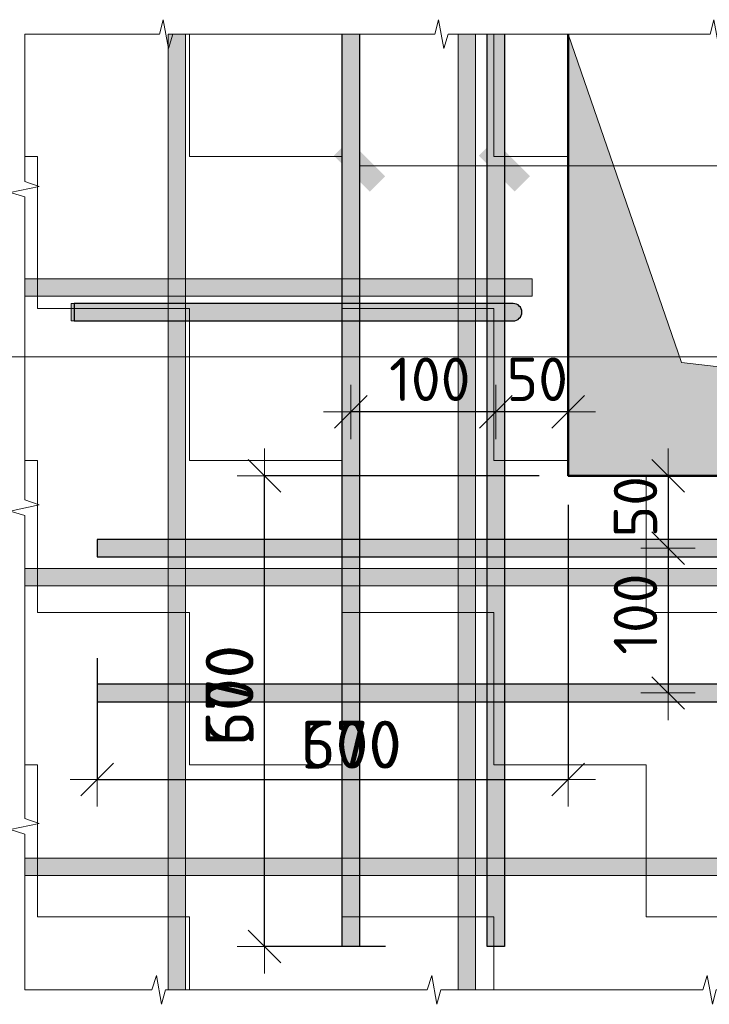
# Model space of a CAD drawing. Header units: metres. Extents: x -38 to 98, y -15 to 21.
# Tile 123 of 147: x 73.803 to 74.279, y 8.025 to 8.705. Entities that reach past the tile are written whole.
import ezdxf

# ---------------------------------------------------------------- set-up
doc = ezdxf.new("R2010")
doc.units = ezdxf.units.M
doc.header["$PDMODE"] = 65
doc.layers.add('XR$3$_3898', color=7, linetype='Continuous')
doc.layers.add('XR$5$_3898', color=7, linetype='Continuous')
for name, color, linetype, lineweight in [('XR$3$Размерная линия_ общее', 7, 'Continuous', 13), ('XR$4$Текст_ примечание', 7, 'Continuous', 13), ('XR$5$Размерная линия_ общее', 7, 'Continuous', 13)]:
    doc.layers.add(name, color=color, linetype=linetype, lineweight=lineweight)
doc.styles.add('ISOCPEUR', font='txt')
doc.dimstyles.new('DIMSTYLE_17', dxfattribs={"dimtxt": 0.03, "dimasz": 0.0375, "dimexe": 0, "dimexo": 1e-06, "dimgap": 0.015, "dimtad": 2, "dimdec": 0, "dimlfac": 1000, "dimrnd": 1, "dimzin": 12, "dimdsep": 46, "dimtxsty": 'ISOCPEUR', "dimblk1": 'ALL_ML_STRICH', "dimblk2": 'ALL_ML_STRICH', "dimsah": 1, "dimcen": 0, "dimse1": 1, "dimse2": 1, "dimclrd": 7, "dimclre": 256, "dimclrt": 7, "dimadec": 0, "dimazin": 0, "dimtfac": 1, "dimtdec": 0, "dimtix": 1, "dimtmove": 2, "dimatfit": 3, "dimfxl": 0, "dimtvp": 1.2, "dimtzin": 0, "dimlwd": 0, "dimlwe": -3, "dimarcsym": 0})
doc.dimstyles.new('DIMSTYLE_18', dxfattribs={"dimtxt": 0.03, "dimasz": 0.0375, "dimexe": 0, "dimexo": 1e-06, "dimgap": 0.015, "dimtad": 2, "dimdec": 0, "dimlfac": 1000, "dimrnd": 1, "dimzin": 12, "dimdsep": 46, "dimtxsty": 'ISOCPEUR', "dimblk1": 'ALL_ML_STRICH', "dimblk2": 'ALL_ML_STRICH', "dimsah": 1, "dimcen": 0, "dimse1": 1, "dimse2": 1, "dimclrd": 7, "dimclre": 256, "dimclrt": 7, "dimadec": 0, "dimazin": 0, "dimtfac": 1, "dimtdec": 0, "dimtix": 1, "dimtmove": 2, "dimatfit": 3, "dimfxl": 0, "dimtzin": 0, "dimlwd": 0, "dimlwe": -3, "dimarcsym": 0})
doc.dimstyles.new('DIMSTYLE_19', dxfattribs={"dimtxt": 0.03, "dimasz": 0.0375, "dimexe": 0, "dimexo": 1e-06, "dimgap": 0.015, "dimtad": 2, "dimdec": 0, "dimlfac": 1000, "dimrnd": 1, "dimzin": 12, "dimdsep": 46, "dimtxsty": 'ISOCPEUR', "dimblk1": 'ALL_ML_STRICH', "dimblk2": 'ALL_ML_STRICH', "dimsah": 1, "dimcen": 0, "dimse1": 1, "dimse2": 1, "dimclrd": 7, "dimclre": 256, "dimclrt": 7, "dimadec": 0, "dimazin": 0, "dimtfac": 1, "dimtdec": 0, "dimtix": 1, "dimtmove": 2, "dimatfit": 3, "dimfxl": 0, "dimtvp": 1.2, "dimtzin": 0, "dimlwd": 0, "dimlwe": -3, "dimarcsym": 0})
doc.dimstyles.new('DIMSTYLE_20', dxfattribs={"dimtxt": 0.03, "dimasz": 0.0375, "dimexe": 0, "dimexo": 1e-06, "dimgap": 0.015, "dimtad": 2, "dimdec": 0, "dimlfac": 1000, "dimrnd": 1, "dimzin": 12, "dimdsep": 46, "dimtxsty": 'ISOCPEUR', "dimblk1": 'ALL_ML_STRICH', "dimblk2": 'ALL_ML_STRICH', "dimsah": 1, "dimcen": 0, "dimse1": 1, "dimse2": 1, "dimclrd": 7, "dimclre": 256, "dimclrt": 7, "dimadec": 0, "dimazin": 0, "dimtfac": 1, "dimtdec": 0, "dimtix": 1, "dimtmove": 2, "dimatfit": 3, "dimfxl": 0, "dimtzin": 0, "dimlwd": 0, "dimlwe": -3, "dimarcsym": 0})
doc.dimstyles.new('DIMSTYLE_8', dxfattribs={"dimtxt": 0.033, "dimasz": 0.0375, "dimexe": 0, "dimexo": 0, "dimgap": 0.0165, "dimtad": 2, "dimdec": 0, "dimlfac": 1000, "dimrnd": 1, "dimzin": 12, "dimdsep": 46, "dimtxsty": 'ISOCPEUR', "dimblk1": 'ALL_ML_STRICH', "dimblk2": 'ALL_ML_STRICH', "dimsah": 1, "dimcen": 0, "dimclrd": 7, "dimclre": 256, "dimclrt": 7, "dimadec": 0, "dimazin": 0, "dimtfac": 1, "dimtdec": 0, "dimtix": 1, "dimtmove": 2, "dimatfit": 3, "dimfxl": 0, "dimtzin": 0, "dimlwd": 0, "dimlwe": -3, "dimarcsym": 0})
pattern_1 = [(0, (0.21, 0.21), (0.105, 0.105), [0.105, -0.105]), (90, (0.21, 0.21), (-0.105, 0.105), [0.105, -0.105])]

# ---------------------------------------------------------------- blocks, each defined once
blk = doc.blocks.new('СЛОЖНЫЙ_ОБЪЕКТ_12')
at = {"linetype": 'Continuous', "lineweight": 13, "transparency": 33554687}
blk.add_hatch(color=7, dxfattribs=at).paths.add_polyline_path([(74.11738, 8.0346), (74.11738, 8.6946), (74.10538, 8.6946), (74.10538, 8.0346)])
at = {"color": 7, "linetype": 'Continuous', "lineweight": 13, "transparency": 33554687}
blk.add_lwpolyline([(74.11738, 8.0346), (74.11738, 8.6946), (74.10538, 8.6946), (74.10538, 8.0346), (74.11738, 8.0346)], close=True, dxfattribs=at)
blk = doc.blocks.new('СЛОЖНЫЙ_ОБЪЕКТ_13')
at = {"linetype": 'Continuous', "lineweight": 13, "transparency": 33554687}
blk.add_hatch(color=7, dxfattribs=at).paths.add_polyline_path([(73.91738, 8.0346), (73.91738, 8.6946), (73.90538, 8.6946), (73.90538, 8.0346)])
at = {"color": 7, "linetype": 'Continuous', "lineweight": 13, "transparency": 33554687}
blk.add_lwpolyline([(73.91738, 8.0346), (73.91738, 8.6946), (73.90538, 8.6946), (73.90538, 8.0346), (73.91738, 8.0346)], close=True, dxfattribs=at)
blk = doc.blocks.new('ЭЛЕМЕНТ_УЗОРА_6')
at = {"color": 7, "linetype": 'Continuous', "lineweight": 13, "transparency": 33554687}
for p, q in [((73.80638, 8.6946), (73.80638, 8.6946)), ((73.80638, 8.0346), (73.80638, 8.0346))]:
    blk.add_line(p, q, dxfattribs=at)
for points in [[(73.80638, 8.6946), (73.89929, 8.6946), (73.90195, 8.7046), (73.90556, 8.6846), (73.9086, 8.6946), (73.99638, 8.6946)], [(73.99638, 8.6946), (74.08929, 8.6946), (74.09195, 8.7046), (74.09556, 8.6846), (74.0986, 8.6946), (74.18638, 8.6946)], [(74.18638, 8.6946), (74.27929, 8.6946), (74.28195, 8.7046), (74.28556, 8.6846), (74.2886, 8.6946), (74.37638, 8.6946)], [(73.80638, 8.4746), (73.80638, 8.58218), (73.79638, 8.58526), (73.81638, 8.58944), (73.80638, 8.59296), (73.80638, 8.6946), (73.80638, 8.6946)], [(73.80638, 8.2546), (73.80638, 8.36218), (73.79638, 8.36526), (73.81638, 8.36944), (73.80638, 8.37296), (73.80638, 8.4746)], [(73.80638, 8.0346), (73.80638, 8.0346), (73.80638, 8.14218), (73.79638, 8.14526), (73.81638, 8.14944), (73.80638, 8.15296), (73.80638, 8.2546)], [(73.99638, 8.0346), (73.90347, 8.0346), (73.90081, 8.0246), (73.8972, 8.0446), (73.89416, 8.0346), (73.80638, 8.0346)], [(74.18638, 8.0346), (74.09347, 8.0346), (74.09081, 8.0246), (74.0872, 8.0446), (74.08416, 8.0346), (73.99638, 8.0346)], [(74.37638, 8.0346), (74.28347, 8.0346), (74.28081, 8.0246), (74.2772, 8.0446), (74.27416, 8.0346), (74.18638, 8.0346)]]:
    blk.add_lwpolyline(points, dxfattribs=at)
blk = doc.blocks.new('СЛОЖНЫЙ_ОБЪЕКТ_14')
at = {"linetype": 'Continuous', "lineweight": 13, "transparency": 33554687}
blk.add_hatch(color=7, dxfattribs=at).paths.add_polyline_path([(73.80638, 8.3256), (74.75638, 8.3256), (74.75638, 8.3136), (73.80638, 8.3136)], flags=16)
at = {"color": 7, "linetype": 'Continuous', "lineweight": 13, "transparency": 33554687}
blk.add_lwpolyline([(73.80638, 8.3256), (74.75638, 8.3256), (74.75638, 8.3136), (73.80638, 8.3136), (73.80638, 8.3256)], close=True, dxfattribs=at)
blk = doc.blocks.new('СЛОЖНЫЙ_ОБЪЕКТ_15')
at = {"linetype": 'Continuous', "lineweight": 13, "transparency": 33554687}
blk.add_hatch(color=7, dxfattribs=at).paths.add_polyline_path([(73.80638, 8.1256), (74.75638, 8.1256), (74.75638, 8.1136), (73.80638, 8.1136)], flags=16)
at = {"color": 7, "linetype": 'Continuous', "lineweight": 13, "transparency": 33554687}
blk.add_lwpolyline([(73.80638, 8.1256), (74.75638, 8.1256), (74.75638, 8.1136), (73.80638, 8.1136), (73.80638, 8.1256)], close=True, dxfattribs=at)
blk = doc.blocks.new('СЛОЖНЫЙ_ОБЪЕКТ_16')
at = {"linetype": 'Continuous', "lineweight": 25, "transparency": 33554687}
blk.add_hatch(color=8, dxfattribs=at).paths.add_polyline_path([(73.85638, 8.3336), (74.75638, 8.3336), (74.75638, 8.3456), (73.85638, 8.3456)])
at = {"color": 7, "linetype": 'Continuous', "lineweight": 25, "transparency": 33554687}
blk.add_line((73.85638, 8.3336), (74.75638, 8.3336), dxfattribs=at)
blk.add_lwpolyline([(74.75638, 8.3456), (73.85638, 8.3456), (73.85638, 8.3336)], dxfattribs=at)
blk = doc.blocks.new('СЛОЖНЫЙ_ОБЪЕКТ_17')
at = {"linetype": 'Continuous', "lineweight": 25, "true_color": 0x5f5f5f, "transparency": 33554687}
blk.add_hatch(color=251, dxfattribs=at).paths.add_polyline_path([(74.12538, 8.0646), (74.12538, 8.6946), (74.13738, 8.6946), (74.13738, 8.0646)], flags=16)
at = {"color": 7, "linetype": 'Continuous', "lineweight": 25, "transparency": 33554687}
blk.add_line((74.12538, 8.0646), (74.12538, 8.6946), dxfattribs=at)
blk.add_lwpolyline([(74.13738, 8.6946), (74.13738, 8.0646), (74.12538, 8.0646)], dxfattribs=at)
blk = doc.blocks.new('СЛОЖНЫЙ_ОБЪЕКТ_18')
at = {"linetype": 'Continuous', "lineweight": 13, "true_color": 0xc5c5c5, "transparency": 33554687}
for points in [[(73.84038, 8.4966), (73.84038, 8.5086), (73.83838, 8.5086), (73.83838, 8.4966)], [(74.14582, 8.49712), (74.14691, 8.49775), (74.14784, 8.49858), (74.14858, 8.4996), (74.14909, 8.50075), (74.14935, 8.50197), (74.14935, 8.50323), (74.14909, 8.50445), (74.14858, 8.5056), (74.14784, 8.50661), (74.14691, 8.50745), (74.14582, 8.50808), (74.14463, 8.50847), (74.14338, 8.5086), (73.84038, 8.5086), (73.84038, 8.4966), (74.14338, 8.4966), (74.14463, 8.49673)]]:
    blk.add_hatch(color=9, dxfattribs=at).paths.add_polyline_path(points)
at = {"color": 7, "linetype": 'Continuous', "lineweight": 13, "transparency": 33554687}
blk.add_lwpolyline([(73.84038, 8.4966), (73.84038, 8.5086), (73.83838, 8.5086), (73.83838, 8.4966), (73.84038, 8.4966)], close=True, dxfattribs=at)
at = {"color": 7, "linetype": 'Continuous', "lineweight": 25, "transparency": 33554687}
blk.add_lwpolyline([(74.14338, 8.5086), (73.84038, 8.5086), (73.84038, 8.4966), (74.14338, 8.4966)], dxfattribs=at)
blk.add_arc((74.14338, 8.5026), 0.006, 270, 90, dxfattribs=at)
blk = doc.blocks.new('СЛОЖНЫЙ_ОБЪЕКТ_19')
at = {"linetype": 'Continuous', "lineweight": 13, "transparency": 33554687}
blk.add_hatch(color=7, dxfattribs=at).paths.add_polyline_path([(73.80638, 8.5256), (74.15638, 8.5256), (74.15638, 8.5136), (73.80638, 8.5136)], flags=16)
at = {"color": 7, "linetype": 'Continuous', "lineweight": 13, "transparency": 33554687}
blk.add_lwpolyline([(73.80638, 8.5256), (74.15638, 8.5256), (74.15638, 8.5136), (73.80638, 8.5136), (73.80638, 8.5256)], close=True, dxfattribs=at)
blk = doc.blocks.new('СЛОЖНЫЙ_ОБЪЕКТ_26')
at = {"linetype": 'Continuous', "lineweight": 25, "true_color": 0x5f5f5f, "transparency": 33554687}
blk.add_hatch(color=251, dxfattribs=at).paths.add_polyline_path([(74.02538, 8.0646), (74.02538, 8.6946), (74.03738, 8.6946), (74.03738, 8.0646)], flags=16)
at = {"color": 7, "linetype": 'Continuous', "lineweight": 25, "transparency": 33554687}
blk.add_line((74.02538, 8.0646), (74.02538, 8.6946), dxfattribs=at)
blk.add_lwpolyline([(74.03738, 8.6946), (74.03738, 8.0646), (74.02538, 8.0646)], dxfattribs=at)
blk = doc.blocks.new('СЛОЖНЫЙ_ОБЪЕКТ_27')
at = {"linetype": 'Continuous', "lineweight": 25, "transparency": 33554687}
blk.add_hatch(color=8, dxfattribs=at).paths.add_polyline_path([(73.85638, 8.2336), (74.75638, 8.2336), (74.75638, 8.2456), (73.85638, 8.2456)])
at = {"color": 7, "linetype": 'Continuous', "lineweight": 25, "transparency": 33554687}
blk.add_line((73.85638, 8.2336), (74.75638, 8.2336), dxfattribs=at)
blk.add_lwpolyline([(74.75638, 8.2456), (73.85638, 8.2456), (73.85638, 8.2336)], dxfattribs=at)
blk = doc.blocks.new('ALL_ML_STRICH')
at = {"color": 0, "linetype": 'ByBlock', "lineweight": -2}
for p, q in [((0, -0.5), (0, 0.5)), ((-0.3, -0.3), (0.3, 0.3)), ((-1, 0), (0.5, 0))]:
    blk.add_line(p, q, dxfattribs=at)
blk = doc.blocks.new('*D131')
at = {"layer": 'DEFPOINTS', "color": 7, "linetype": 'Continuous', "lineweight": 13, "transparency": 33554687}
for p in [(74.22364, 8.3896), (74.25028, 8.3896), (74.22137, 8.3396)]:
    blk.add_point(p, dxfattribs=at)
at = {"layer": 'XR$3$Размерная линия_ общее', "color": 7, "linetype": 'Continuous', "lineweight": -2, "transparency": 33554687}
blk.add_line((74.25028, 8.3896), (74.25028, 8.3396), dxfattribs=at)
at = {"layer": 'XR$3$Размерная линия_ общее', "color": 7, "linetype": 'Continuous', "lineweight": 13, "transparency": 33554687, "xscale": 0.0375, "yscale": 0.0375, "zscale": 0.0375}
for p, rotation in [((74.25028, 8.3896), 90), ((74.25028, 8.3396), 270)]:
    blk.add_blockref('ALL_ML_STRICH', p, dxfattribs=dict(at, rotation=rotation))
at = {"layer": 'XR$3$Размерная линия_ общее', "color": 7, "linetype": 'Continuous', "lineweight": 13, "transparency": 33554687, "insert": (74.22778, 8.36822), "char_height": 0.03, "width": 0.06, "attachment_point": 5, "rotation": 90, "style": 'ISOCPEUR'}
blk.add_mtext('\\A1;{50}', dxfattribs=at)
blk = doc.blocks.new('*D132')
at = {"layer": 'DEFPOINTS', "color": 7, "linetype": 'Continuous', "lineweight": 13, "transparency": 33554687}
for p in [(74.22137, 8.3396), (74.25028, 8.3396), (74.22364, 8.2396)]:
    blk.add_point(p, dxfattribs=at)
at = {"layer": 'XR$3$Размерная линия_ общее', "color": 7, "linetype": 'Continuous', "lineweight": -2, "transparency": 33554687}
blk.add_line((74.25028, 8.3396), (74.25028, 8.2396), dxfattribs=at)
at = {"layer": 'XR$3$Размерная линия_ общее', "color": 7, "linetype": 'Continuous', "lineweight": 13, "transparency": 33554687, "xscale": 0.0375, "yscale": 0.0375, "zscale": 0.0375}
for p, rotation in [((74.25028, 8.3396), 90), ((74.25028, 8.2396), 270)]:
    blk.add_blockref('ALL_ML_STRICH', p, dxfattribs=dict(at, rotation=rotation))
at = {"layer": 'XR$3$Размерная линия_ общее', "color": 7, "linetype": 'Continuous', "lineweight": 13, "transparency": 33554687, "insert": (74.22778, 8.2941), "char_height": 0.03, "width": 0.09, "attachment_point": 5, "rotation": 90, "style": 'ISOCPEUR'}
blk.add_mtext('\\A1;{100}', dxfattribs=at)
blk = doc.blocks.new('*D133')
at = {"layer": 'DEFPOINTS', "color": 7, "linetype": 'Continuous', "lineweight": 13, "transparency": 33554687}
for p in [(74.18138, 8.47286), (74.13138, 8.47059), (74.18138, 8.43375)]:
    blk.add_point(p, dxfattribs=at)
at = {"layer": 'XR$3$Размерная линия_ общее', "color": 7, "linetype": 'Continuous', "lineweight": -2, "transparency": 33554687}
blk.add_line((74.18138, 8.43375), (74.13138, 8.43375), dxfattribs=at)
at = {"layer": 'XR$3$Размерная линия_ общее', "color": 7, "linetype": 'Continuous', "lineweight": 13, "transparency": 33554687, "xscale": 0.0375, "yscale": 0.0375, "zscale": 0.0375}
for p, rotation in [((74.13138, 8.43375), 180), ((74.18138, 8.43375), 360)]:
    blk.add_blockref('ALL_ML_STRICH', p, dxfattribs=dict(at, rotation=rotation))
at = {"layer": 'XR$3$Размерная линия_ общее', "color": 7, "linetype": 'Continuous', "lineweight": 13, "transparency": 33554687, "insert": (74.16, 8.45625), "char_height": 0.03, "width": 0.06, "attachment_point": 5, "style": 'ISOCPEUR'}
blk.add_mtext('\\A1;{50}', dxfattribs=at)
blk = doc.blocks.new('*D134')
at = {"layer": 'DEFPOINTS', "color": 7, "linetype": 'Continuous', "lineweight": 13, "transparency": 33554687}
for p in [(74.03138, 8.4695), (74.13138, 8.47059), (74.13138, 8.43375)]:
    blk.add_point(p, dxfattribs=at)
at = {"layer": 'XR$3$Размерная линия_ общее', "color": 7, "linetype": 'Continuous', "lineweight": -2, "transparency": 33554687}
blk.add_line((74.13138, 8.43375), (74.03138, 8.43375), dxfattribs=at)
at = {"layer": 'XR$3$Размерная линия_ общее', "color": 7, "linetype": 'Continuous', "lineweight": 13, "transparency": 33554687, "xscale": 0.0375, "yscale": 0.0375, "zscale": 0.0375}
for p, rotation in [((74.03138, 8.43375), 180), ((74.13138, 8.43375), 360)]:
    blk.add_blockref('ALL_ML_STRICH', p, dxfattribs=dict(at, rotation=rotation))
at = {"layer": 'XR$3$Размерная линия_ общее', "color": 7, "linetype": 'Continuous', "lineweight": 13, "transparency": 33554687, "insert": (74.08588, 8.45625), "char_height": 0.03, "width": 0.09, "attachment_point": 5, "style": 'ISOCPEUR'}
blk.add_mtext('\\A1;{100}', dxfattribs=at)
blk = doc.blocks.new('*D165')
at = {"layer": 'DEFPOINTS', "color": 7, "linetype": 'Continuous', "lineweight": 13, "transparency": 33554687}
for p in [(74.18138, 8.3896), (73.97172, 8.0646), (74.07538, 8.0646)]:
    blk.add_point(p, dxfattribs=at)
at = {"layer": 'XR$3$Размерная линия_ общее', "color": 253, "linetype": 'Continuous', "lineweight": -2, "true_color": 0xa0a0a0, "transparency": 33554687}
for p, q in [((74.16138, 8.3896), (73.97172, 8.3896)), ((74.05538, 8.0646), (73.97172, 8.0646))]:
    blk.add_line(p, q, dxfattribs=at)
at = {"layer": 'XR$3$Размерная линия_ общее', "color": 7, "linetype": 'Continuous', "lineweight": -2, "transparency": 33554687}
blk.add_line((73.97172, 8.0646), (73.97172, 8.3896), dxfattribs=at)
at = {"layer": 'XR$3$Размерная линия_ общее', "color": 7, "linetype": 'Continuous', "lineweight": 13, "transparency": 33554687, "xscale": 0.0375, "yscale": 0.0375, "zscale": 0.0375}
for p, rotation in [((73.97172, 8.3896), 90), ((73.97172, 8.0646), 270)]:
    blk.add_blockref('ALL_ML_STRICH', p, dxfattribs=dict(at, rotation=rotation))
at = {"layer": 'XR$3$Размерная линия_ общее', "color": 7, "linetype": 'Continuous', "lineweight": 13, "transparency": 33554687, "insert": (73.93122, 8.2031), "char_height": 0.033, "width": 0.00165, "attachment_point": 1, "rotation": 90, "line_spacing_factor": 0.60241, "style": 'ISOCPEUR'}
blk.add_mtext('670', dxfattribs=at)
blk = doc.blocks.new('*D166')
at = {"layer": 'DEFPOINTS', "color": 7, "linetype": 'Continuous', "lineweight": 13, "transparency": 33554687}
for p in [(74.18138, 8.3896), (73.85638, 8.2836), (73.85638, 8.17994)]:
    blk.add_point(p, dxfattribs=at)
at = {"layer": 'XR$3$Размерная линия_ общее', "color": 253, "linetype": 'Continuous', "lineweight": -2, "true_color": 0xa0a0a0, "transparency": 33554687}
for p, q in [((74.18138, 8.3696), (74.18138, 8.17994)), ((73.85638, 8.2636), (73.85638, 8.17994))]:
    blk.add_line(p, q, dxfattribs=at)
at = {"layer": 'XR$3$Размерная линия_ общее', "color": 7, "linetype": 'Continuous', "lineweight": -2, "transparency": 33554687}
blk.add_line((73.85638, 8.17994), (74.18138, 8.17994), dxfattribs=at)
at = {"layer": 'XR$3$Размерная линия_ общее', "color": 7, "linetype": 'Continuous', "lineweight": 13, "transparency": 33554687, "xscale": 0.0375, "yscale": 0.0375, "zscale": 0.0375, "rotation": 180}
blk.add_blockref('ALL_ML_STRICH', (73.85638, 8.17994), dxfattribs=at)
at = {"layer": 'XR$3$Размерная линия_ общее', "color": 7, "linetype": 'Continuous', "lineweight": 13, "transparency": 33554687, "xscale": 0.0375, "yscale": 0.0375, "zscale": 0.0375}
blk.add_blockref('ALL_ML_STRICH', (74.18138, 8.17994), dxfattribs=at)
at = {"layer": 'XR$3$Размерная линия_ общее', "color": 7, "linetype": 'Continuous', "lineweight": 13, "transparency": 33554687, "insert": (73.99688, 8.22044), "char_height": 0.033, "width": 0.00165, "attachment_point": 1, "line_spacing_factor": 0.60241, "style": 'ISOCPEUR'}
blk.add_mtext('670', dxfattribs=at)
blk = doc.blocks.new('СЛОЖНЫЙ_ОБЪЕКТ_41')
at = {"linetype": 'Continuous', "lineweight": 13, "transparency": 33554687}
blk.add_hatch(color=7, dxfattribs=at).paths.add_polyline_path([(74.11738, 8.0346), (74.11738, 8.6946), (74.10538, 8.6946), (74.10538, 8.0346)])
at = {"color": 7, "linetype": 'Continuous', "lineweight": 13, "transparency": 33554687}
blk.add_lwpolyline([(74.11738, 8.0346), (74.11738, 8.6946), (74.10538, 8.6946), (74.10538, 8.0346), (74.11738, 8.0346)], close=True, dxfattribs=at)
blk = doc.blocks.new('СЛОЖНЫЙ_ОБЪЕКТ_42')
at = {"linetype": 'Continuous', "lineweight": 13, "transparency": 33554687}
blk.add_hatch(color=7, dxfattribs=at).paths.add_polyline_path([(73.91738, 8.0346), (73.91738, 8.6946), (73.90538, 8.6946), (73.90538, 8.0346)])
at = {"color": 7, "linetype": 'Continuous', "lineweight": 13, "transparency": 33554687}
blk.add_lwpolyline([(73.91738, 8.0346), (73.91738, 8.6946), (73.90538, 8.6946), (73.90538, 8.0346), (73.91738, 8.0346)], close=True, dxfattribs=at)
blk = doc.blocks.new('ЭЛЕМЕНТ_УЗОРА_17')
at = {"color": 7, "linetype": 'Continuous', "lineweight": 13, "transparency": 33554687}
for p, q in [((73.80638, 8.6946), (73.80638, 8.6946)), ((73.80638, 8.0346), (73.80638, 8.0346))]:
    blk.add_line(p, q, dxfattribs=at)
for points in [[(73.80638, 8.6946), (73.89929, 8.6946), (73.90195, 8.7046), (73.90556, 8.6846), (73.9086, 8.6946), (73.99638, 8.6946)], [(73.99638, 8.6946), (74.08929, 8.6946), (74.09195, 8.7046), (74.09556, 8.6846), (74.0986, 8.6946), (74.18638, 8.6946)], [(74.18638, 8.6946), (74.27929, 8.6946), (74.28195, 8.7046), (74.28556, 8.6846), (74.2886, 8.6946), (74.37638, 8.6946)], [(73.80638, 8.4746), (73.80638, 8.58218), (73.79638, 8.58526), (73.81638, 8.58944), (73.80638, 8.59296), (73.80638, 8.6946), (73.80638, 8.6946)], [(73.80638, 8.2546), (73.80638, 8.36218), (73.79638, 8.36526), (73.81638, 8.36944), (73.80638, 8.37296), (73.80638, 8.4746)], [(73.80638, 8.0346), (73.80638, 8.0346), (73.80638, 8.14218), (73.79638, 8.14526), (73.81638, 8.14944), (73.80638, 8.15296), (73.80638, 8.2546)], [(73.99638, 8.0346), (73.90347, 8.0346), (73.90081, 8.0246), (73.8972, 8.0446), (73.89416, 8.0346), (73.80638, 8.0346)], [(74.18638, 8.0346), (74.09347, 8.0346), (74.09081, 8.0246), (74.0872, 8.0446), (74.08416, 8.0346), (73.99638, 8.0346)], [(74.37638, 8.0346), (74.28347, 8.0346), (74.28081, 8.0246), (74.2772, 8.0446), (74.27416, 8.0346), (74.18638, 8.0346)]]:
    blk.add_lwpolyline(points, dxfattribs=at)
blk = doc.blocks.new('СЛОЖНЫЙ_ОБЪЕКТ_43')
at = {"linetype": 'Continuous', "lineweight": 13, "transparency": 33554687}
blk.add_hatch(color=7, dxfattribs=at).paths.add_polyline_path([(73.80638, 8.3256), (74.75638, 8.3256), (74.75638, 8.3136), (73.80638, 8.3136)], flags=16)
at = {"color": 7, "linetype": 'Continuous', "lineweight": 13, "transparency": 33554687}
blk.add_lwpolyline([(73.80638, 8.3256), (74.75638, 8.3256), (74.75638, 8.3136), (73.80638, 8.3136), (73.80638, 8.3256)], close=True, dxfattribs=at)
blk = doc.blocks.new('СЛОЖНЫЙ_ОБЪЕКТ_44')
at = {"linetype": 'Continuous', "lineweight": 13, "transparency": 33554687}
blk.add_hatch(color=7, dxfattribs=at).paths.add_polyline_path([(73.80638, 8.1256), (74.75638, 8.1256), (74.75638, 8.1136), (73.80638, 8.1136)], flags=16)
at = {"color": 7, "linetype": 'Continuous', "lineweight": 13, "transparency": 33554687}
blk.add_lwpolyline([(73.80638, 8.1256), (74.75638, 8.1256), (74.75638, 8.1136), (73.80638, 8.1136), (73.80638, 8.1256)], close=True, dxfattribs=at)
blk = doc.blocks.new('СЛОЖНЫЙ_ОБЪЕКТ_45')
at = {"linetype": 'Continuous', "lineweight": 25, "transparency": 33554687}
blk.add_hatch(color=8, dxfattribs=at).paths.add_polyline_path([(73.85638, 8.3336), (74.75638, 8.3336), (74.75638, 8.3456), (73.85638, 8.3456)])
at = {"color": 7, "linetype": 'Continuous', "lineweight": 25, "transparency": 33554687}
blk.add_line((73.85638, 8.3336), (74.75638, 8.3336), dxfattribs=at)
blk.add_lwpolyline([(74.75638, 8.3456), (73.85638, 8.3456), (73.85638, 8.3336)], dxfattribs=at)
blk = doc.blocks.new('СЛОЖНЫЙ_ОБЪЕКТ_46')
at = {"linetype": 'Continuous', "lineweight": 25, "true_color": 0x5f5f5f, "transparency": 33554687}
blk.add_hatch(color=251, dxfattribs=at).paths.add_polyline_path([(74.12538, 8.0646), (74.12538, 8.6946), (74.13738, 8.6946), (74.13738, 8.0646)], flags=16)
at = {"color": 7, "linetype": 'Continuous', "lineweight": 25, "transparency": 33554687}
blk.add_line((74.12538, 8.0646), (74.12538, 8.6946), dxfattribs=at)
blk.add_lwpolyline([(74.13738, 8.6946), (74.13738, 8.0646), (74.12538, 8.0646)], dxfattribs=at)
blk = doc.blocks.new('СЛОЖНЫЙ_ОБЪЕКТ_47')
at = {"linetype": 'Continuous', "lineweight": 13, "true_color": 0xc5c5c5, "transparency": 33554687}
for points in [[(73.84038, 8.4966), (73.84038, 8.5086), (73.83838, 8.5086), (73.83838, 8.4966)], [(74.14582, 8.49712), (74.14691, 8.49775), (74.14784, 8.49858), (74.14858, 8.4996), (74.14909, 8.50075), (74.14935, 8.50197), (74.14935, 8.50323), (74.14909, 8.50445), (74.14858, 8.5056), (74.14784, 8.50661), (74.14691, 8.50745), (74.14582, 8.50808), (74.14463, 8.50847), (74.14338, 8.5086), (73.84038, 8.5086), (73.84038, 8.4966), (74.14338, 8.4966), (74.14463, 8.49673)]]:
    blk.add_hatch(color=9, dxfattribs=at).paths.add_polyline_path(points)
at = {"color": 7, "linetype": 'Continuous', "lineweight": 13, "transparency": 33554687}
blk.add_lwpolyline([(73.84038, 8.4966), (73.84038, 8.5086), (73.83838, 8.5086), (73.83838, 8.4966), (73.84038, 8.4966)], close=True, dxfattribs=at)
at = {"color": 7, "linetype": 'Continuous', "lineweight": 25, "transparency": 33554687}
blk.add_lwpolyline([(74.14338, 8.5086), (73.84038, 8.5086), (73.84038, 8.4966), (74.14338, 8.4966)], dxfattribs=at)
blk.add_arc((74.14338, 8.5026), 0.006, 270, 90, dxfattribs=at)
blk = doc.blocks.new('СЛОЖНЫЙ_ОБЪЕКТ_48')
at = {"linetype": 'Continuous', "lineweight": 13, "transparency": 33554687}
blk.add_hatch(color=7, dxfattribs=at).paths.add_polyline_path([(73.80638, 8.5256), (74.15638, 8.5256), (74.15638, 8.5136), (73.80638, 8.5136)], flags=16)
at = {"color": 7, "linetype": 'Continuous', "lineweight": 13, "transparency": 33554687}
blk.add_lwpolyline([(73.80638, 8.5256), (74.15638, 8.5256), (74.15638, 8.5136), (73.80638, 8.5136), (73.80638, 8.5256)], close=True, dxfattribs=at)
blk = doc.blocks.new('СЛОЖНЫЙ_ОБЪЕКТ_55')
at = {"linetype": 'Continuous', "lineweight": 25, "true_color": 0x5f5f5f, "transparency": 33554687}
blk.add_hatch(color=251, dxfattribs=at).paths.add_polyline_path([(74.02538, 8.0646), (74.02538, 8.6946), (74.03738, 8.6946), (74.03738, 8.0646)], flags=16)
at = {"color": 7, "linetype": 'Continuous', "lineweight": 25, "transparency": 33554687}
blk.add_line((74.02538, 8.0646), (74.02538, 8.6946), dxfattribs=at)
blk.add_lwpolyline([(74.03738, 8.6946), (74.03738, 8.0646), (74.02538, 8.0646)], dxfattribs=at)
blk = doc.blocks.new('СЛОЖНЫЙ_ОБЪЕКТ_56')
at = {"linetype": 'Continuous', "lineweight": 25, "transparency": 33554687}
blk.add_hatch(color=8, dxfattribs=at).paths.add_polyline_path([(73.85638, 8.2336), (74.75638, 8.2336), (74.75638, 8.2456), (73.85638, 8.2456)])
at = {"color": 7, "linetype": 'Continuous', "lineweight": 25, "transparency": 33554687}
blk.add_line((73.85638, 8.2336), (74.75638, 8.2336), dxfattribs=at)
blk.add_lwpolyline([(74.75638, 8.2456), (73.85638, 8.2456), (73.85638, 8.2336)], dxfattribs=at)
blk = doc.blocks.new('*D762')
at = {"layer": 'DEFPOINTS', "color": 7, "linetype": 'Continuous', "lineweight": 13, "transparency": 33554687}
for p in [(74.22364, 8.3896), (74.25028, 8.3896), (74.22137, 8.3396)]:
    blk.add_point(p, dxfattribs=at)
at = {"layer": 'XR$5$Размерная линия_ общее', "color": 7, "linetype": 'Continuous', "lineweight": -2, "transparency": 33554687}
blk.add_line((74.25028, 8.3896), (74.25028, 8.3396), dxfattribs=at)
at = {"layer": 'XR$5$Размерная линия_ общее', "color": 7, "linetype": 'Continuous', "lineweight": 13, "transparency": 33554687, "xscale": 0.0375, "yscale": 0.0375, "zscale": 0.0375}
for p, rotation in [((74.25028, 8.3896), 90), ((74.25028, 8.3396), 270)]:
    blk.add_blockref('ALL_ML_STRICH', p, dxfattribs=dict(at, rotation=rotation))
at = {"layer": 'XR$5$Размерная линия_ общее', "color": 7, "linetype": 'Continuous', "lineweight": 13, "transparency": 33554687, "insert": (74.22778, 8.36822), "char_height": 0.03, "width": 0.06, "attachment_point": 5, "rotation": 90, "style": 'ISOCPEUR'}
blk.add_mtext('\\A1;{50}', dxfattribs=at)
blk = doc.blocks.new('*D763')
at = {"layer": 'DEFPOINTS', "color": 7, "linetype": 'Continuous', "lineweight": 13, "transparency": 33554687}
for p in [(74.22137, 8.3396), (74.25028, 8.3396), (74.22364, 8.2396)]:
    blk.add_point(p, dxfattribs=at)
at = {"layer": 'XR$5$Размерная линия_ общее', "color": 7, "linetype": 'Continuous', "lineweight": -2, "transparency": 33554687}
blk.add_line((74.25028, 8.3396), (74.25028, 8.2396), dxfattribs=at)
at = {"layer": 'XR$5$Размерная линия_ общее', "color": 7, "linetype": 'Continuous', "lineweight": 13, "transparency": 33554687, "xscale": 0.0375, "yscale": 0.0375, "zscale": 0.0375}
for p, rotation in [((74.25028, 8.3396), 90), ((74.25028, 8.2396), 270)]:
    blk.add_blockref('ALL_ML_STRICH', p, dxfattribs=dict(at, rotation=rotation))
at = {"layer": 'XR$5$Размерная линия_ общее', "color": 7, "linetype": 'Continuous', "lineweight": 13, "transparency": 33554687, "insert": (74.22778, 8.2941), "char_height": 0.03, "width": 0.09, "attachment_point": 5, "rotation": 90, "style": 'ISOCPEUR'}
blk.add_mtext('\\A1;{100}', dxfattribs=at)
blk = doc.blocks.new('*D764')
at = {"layer": 'DEFPOINTS', "color": 7, "linetype": 'Continuous', "lineweight": 13, "transparency": 33554687}
for p in [(74.18138, 8.47286), (74.13138, 8.47059), (74.18138, 8.43375)]:
    blk.add_point(p, dxfattribs=at)
at = {"layer": 'XR$5$Размерная линия_ общее', "color": 7, "linetype": 'Continuous', "lineweight": -2, "transparency": 33554687}
blk.add_line((74.18138, 8.43375), (74.13138, 8.43375), dxfattribs=at)
at = {"layer": 'XR$5$Размерная линия_ общее', "color": 7, "linetype": 'Continuous', "lineweight": 13, "transparency": 33554687, "xscale": 0.0375, "yscale": 0.0375, "zscale": 0.0375}
for p, rotation in [((74.13138, 8.43375), 180), ((74.18138, 8.43375), 360)]:
    blk.add_blockref('ALL_ML_STRICH', p, dxfattribs=dict(at, rotation=rotation))
at = {"layer": 'XR$5$Размерная линия_ общее', "color": 7, "linetype": 'Continuous', "lineweight": 13, "transparency": 33554687, "insert": (74.16, 8.45625), "char_height": 0.03, "width": 0.06, "attachment_point": 5, "style": 'ISOCPEUR'}
blk.add_mtext('\\A1;{50}', dxfattribs=at)
blk = doc.blocks.new('*D765')
at = {"layer": 'DEFPOINTS', "color": 7, "linetype": 'Continuous', "lineweight": 13, "transparency": 33554687}
for p in [(74.03138, 8.4695), (74.13138, 8.47059), (74.13138, 8.43375)]:
    blk.add_point(p, dxfattribs=at)
at = {"layer": 'XR$5$Размерная линия_ общее', "color": 7, "linetype": 'Continuous', "lineweight": -2, "transparency": 33554687}
blk.add_line((74.13138, 8.43375), (74.03138, 8.43375), dxfattribs=at)
at = {"layer": 'XR$5$Размерная линия_ общее', "color": 7, "linetype": 'Continuous', "lineweight": 13, "transparency": 33554687, "xscale": 0.0375, "yscale": 0.0375, "zscale": 0.0375}
for p, rotation in [((74.03138, 8.43375), 180), ((74.13138, 8.43375), 360)]:
    blk.add_blockref('ALL_ML_STRICH', p, dxfattribs=dict(at, rotation=rotation))
at = {"layer": 'XR$5$Размерная линия_ общее', "color": 7, "linetype": 'Continuous', "lineweight": 13, "transparency": 33554687, "insert": (74.08588, 8.45625), "char_height": 0.03, "width": 0.09, "attachment_point": 5, "style": 'ISOCPEUR'}
blk.add_mtext('\\A1;{100}', dxfattribs=at)
blk = doc.blocks.new('*D776')
at = {"layer": 'DEFPOINTS', "color": 7, "linetype": 'Continuous', "lineweight": 13, "transparency": 33554687}
for p in [(74.18138, 8.3896), (73.85638, 8.2836), (73.85638, 8.17994)]:
    blk.add_point(p, dxfattribs=at)
at = {"layer": 'XR$5$Размерная линия_ общее', "color": 253, "linetype": 'Continuous', "lineweight": -2, "true_color": 0xa0a0a0, "transparency": 33554687}
for p, q in [((74.18138, 8.3696), (74.18138, 8.17994)), ((73.85638, 8.2636), (73.85638, 8.17994))]:
    blk.add_line(p, q, dxfattribs=at)
at = {"layer": 'XR$5$Размерная линия_ общее', "color": 7, "linetype": 'Continuous', "lineweight": -2, "transparency": 33554687}
blk.add_line((73.85638, 8.17994), (74.18138, 8.17994), dxfattribs=at)
at = {"layer": 'XR$5$Размерная линия_ общее', "color": 7, "linetype": 'Continuous', "lineweight": 13, "transparency": 33554687, "xscale": 0.0375, "yscale": 0.0375, "zscale": 0.0375, "rotation": 180}
blk.add_blockref('ALL_ML_STRICH', (73.85638, 8.17994), dxfattribs=at)
at = {"layer": 'XR$5$Размерная линия_ общее', "color": 7, "linetype": 'Continuous', "lineweight": 13, "transparency": 33554687, "xscale": 0.0375, "yscale": 0.0375, "zscale": 0.0375}
blk.add_blockref('ALL_ML_STRICH', (74.18138, 8.17994), dxfattribs=at)
at = {"layer": 'XR$5$Размерная линия_ общее', "color": 7, "linetype": 'Continuous', "lineweight": 13, "transparency": 33554687, "insert": (73.99688, 8.22044), "char_height": 0.033, "width": 0.00165, "attachment_point": 1, "line_spacing_factor": 0.60241, "style": 'ISOCPEUR'}
blk.add_mtext('500', dxfattribs=at)
blk = doc.blocks.new('*D777')
at = {"layer": 'DEFPOINTS', "color": 7, "linetype": 'Continuous', "lineweight": 13, "transparency": 33554687}
for p in [(74.18138, 8.3896), (73.97172, 8.0646), (74.07538, 8.0646)]:
    blk.add_point(p, dxfattribs=at)
at = {"layer": 'XR$5$Размерная линия_ общее', "color": 253, "linetype": 'Continuous', "lineweight": -2, "true_color": 0xa0a0a0, "transparency": 33554687}
for p, q in [((74.16138, 8.3896), (73.97172, 8.3896)), ((74.05538, 8.0646), (73.97172, 8.0646))]:
    blk.add_line(p, q, dxfattribs=at)
at = {"layer": 'XR$5$Размерная линия_ общее', "color": 7, "linetype": 'Continuous', "lineweight": -2, "transparency": 33554687}
blk.add_line((73.97172, 8.0646), (73.97172, 8.3896), dxfattribs=at)
at = {"layer": 'XR$5$Размерная линия_ общее', "color": 7, "linetype": 'Continuous', "lineweight": 13, "transparency": 33554687, "xscale": 0.0375, "yscale": 0.0375, "zscale": 0.0375}
for p, rotation in [((73.97172, 8.3896), 90), ((73.97172, 8.0646), 270)]:
    blk.add_blockref('ALL_ML_STRICH', p, dxfattribs=dict(at, rotation=rotation))
at = {"layer": 'XR$5$Размерная линия_ общее', "color": 7, "linetype": 'Continuous', "lineweight": 13, "transparency": 33554687, "insert": (73.93122, 8.2031), "char_height": 0.033, "width": 0.00165, "attachment_point": 1, "rotation": 90, "line_spacing_factor": 0.60241, "style": 'ISOCPEUR'}
blk.add_mtext('500', dxfattribs=at)

msp = doc.modelspace()

# ---------------------------------------------------------------- hatches: boundary and pattern name
at = {"linetype": 'Continuous', "lineweight": 13, "transparency": 33554687}
h = msp.add_hatch(dxfattribs=at)
h.set_pattern_fill('____', scale=0.105, style=0, pattern_type=2)
h.set_pattern_definition(pattern_1)
h.paths.add_polyline_path([(73.80638, 8.6946), (73.80638, 8.0346), (74.75638, 8.0346), (74.75638, 8.3896), (74.18138, 8.3896), (74.18138, 8.6946)], flags=0)
h = msp.add_hatch(dxfattribs=at)
h.set_pattern_fill('____', scale=0.105, style=0, pattern_type=2)
h.set_pattern_definition(pattern_1)
h.paths.add_polyline_path([(73.80638, 8.6946), (73.80638, 8.0346), (74.75638, 8.0346), (74.75638, 8.3896), (74.18138, 8.3896), (74.18138, 8.6946)], flags=0)
at = {"linetype": 'Continuous', "lineweight": 13, "true_color": 0x696969, "transparency": 33554687}
msp.add_hatch(color=251, dxfattribs=at).paths.add_polyline_path([(74.75638, 8.4106), (74.25957, 8.46779), (74.18138, 8.6946), (74.18138, 8.3896), (74.75638, 8.3896)])
msp.add_hatch(color=251, dxfattribs=at).paths.add_polyline_path([(74.75638, 8.4106), (74.25957, 8.46779), (74.18138, 8.6946), (74.18138, 8.3896), (74.75638, 8.3896)])
at = {"linetype": 'Continuous', "lineweight": 25, "true_color": 0x000000, "transparency": 33554687}
for points in [[(74.05506, 8.5965), (74.03031, 8.62125), (74.0197, 8.61064), (74.04445, 8.58589)], [(74.05506, 8.5965), (74.03031, 8.62125), (74.0197, 8.61064), (74.04445, 8.58589)], [(74.15506, 8.5965), (74.13031, 8.62125), (74.1197, 8.61064), (74.14445, 8.58589)], [(74.15506, 8.5965), (74.13031, 8.62125), (74.1197, 8.61064), (74.14445, 8.58589)]]:
    msp.add_hatch(color=18, dxfattribs=at).paths.add_polyline_path(points)

# ---------------------------------------------------------------- linework, layer by layer
at = {"color": 7, "linetype": 'Continuous', "lineweight": 13, "transparency": 33554687}
msp.add_line((74.03738, 8.60357), (75.04771, 8.60357), dxfattribs=at)
msp.add_line((74.03738, 8.60357), (75.04771, 8.60357), dxfattribs=at)
msp.add_lwpolyline([(74.75638, 8.4106), (74.25957, 8.46779), (74.18138, 8.6946)], dxfattribs=at)
msp.add_lwpolyline([(74.75638, 8.4106), (74.25957, 8.46779), (74.18138, 8.6946)], dxfattribs=at)
at = {"layer": 'XR$3$_3898', "color": 7, "linetype": 'Continuous', "lineweight": 50, "transparency": 33554687}
msp.add_lwpolyline([(74.75638, 8.3896), (74.18138, 8.3896), (74.18138, 8.6946)], dxfattribs=at)
at = {"layer": 'XR$4$Текст_ примечание', "color": 7, "linetype": 'Continuous', "lineweight": 13, "transparency": 33554687}
msp.add_line((86.41979, 8.47171), (67.91979, 8.47171), dxfattribs=at)
at = {"layer": 'XR$5$_3898', "color": 7, "linetype": 'Continuous', "lineweight": 50, "transparency": 33554687}
msp.add_lwpolyline([(74.75638, 8.3896), (74.18138, 8.3896), (74.18138, 8.6946)], dxfattribs=at)

# ---------------------------------------------------------------- block references
at = {"color": 7, "linetype": 'Continuous', "lineweight": 13, "transparency": 33554687}
for name in ['ЭЛЕМЕНТ_УЗОРА_6', 'ЭЛЕМЕНТ_УЗОРА_17', 'СЛОЖНЫЙ_ОБЪЕКТ_13', 'СЛОЖНЫЙ_ОБЪЕКТ_42', 'СЛОЖНЫЙ_ОБЪЕКТ_12', 'СЛОЖНЫЙ_ОБЪЕКТ_41', 'СЛОЖНЫЙ_ОБЪЕКТ_19', 'СЛОЖНЫЙ_ОБЪЕКТ_48', 'СЛОЖНЫЙ_ОБЪЕКТ_18', 'СЛОЖНЫЙ_ОБЪЕКТ_47', 'СЛОЖНЫЙ_ОБЪЕКТ_14', 'СЛОЖНЫЙ_ОБЪЕКТ_43', 'СЛОЖНЫЙ_ОБЪЕКТ_15', 'СЛОЖНЫЙ_ОБЪЕКТ_44']:
    msp.add_blockref(name, (0, 0), dxfattribs=at)
at = {"color": 7, "linetype": 'Continuous', "lineweight": 25, "transparency": 33554687}
for name in ['СЛОЖНЫЙ_ОБЪЕКТ_26', 'СЛОЖНЫЙ_ОБЪЕКТ_55', 'СЛОЖНЫЙ_ОБЪЕКТ_17', 'СЛОЖНЫЙ_ОБЪЕКТ_46', 'СЛОЖНЫЙ_ОБЪЕКТ_16', 'СЛОЖНЫЙ_ОБЪЕКТ_45', 'СЛОЖНЫЙ_ОБЪЕКТ_27', 'СЛОЖНЫЙ_ОБЪЕКТ_56']:
    msp.add_blockref(name, (0, 0), dxfattribs=at)

# ---------------------------------------------------------------- dimensions: what is measured, and where the dimension line sits
at = {"layer": 'XR$3$Размерная линия_ общее', "color": 7, "linetype": 'Continuous', "lineweight": 13, "transparency": 33554687}
for base, p1, p2, angle, dimstyle, picture, middle in [((74.03138, 8.43375), (74.13138, 8.47059), (74.03138, 8.4695), 180, 'DIMSTYLE_20', '*D134', (74.08588, 8.45625)), ((74.13138, 8.43375), (74.18138, 8.47286), (74.13138, 8.47059), 180, 'DIMSTYLE_19', '*D133', (74.16, 8.45625)), ((74.25028, 8.3396), (74.22364, 8.3896), (74.22137, 8.3396), 270, 'DIMSTYLE_17', '*D131', (74.22778, 8.36822)), ((74.25028, 8.2396), (74.22137, 8.3396), (74.22364, 8.2396), 270, 'DIMSTYLE_18', '*D132', (74.22778, 8.2941))]:
    dim = msp.add_linear_dim(base=base, p1=p1, p2=p2, angle=angle, dimstyle=dimstyle, override={"dimpost": '<>', "dimclrd": 7, "dimclre": 253, "dimclrt": 7, "dimlwd": 0, "dimlwe": 65533}, dxfattribs=at)
    dim.commit()
    dim.dimension.update_dxf_attribs({"geometry": picture, "text_midpoint": middle, "dimtype": 160})
dim = msp.add_linear_dim(base=(73.97172, 8.3896), p1=(74.05538, 8.0646), p2=(74.16138, 8.3896), angle=90, text='670', dimstyle='DIMSTYLE_8', override={"dimpost": '<>', "dimclrd": 7, "dimclre": 253, "dimclrt": 7, "dimlwd": 0, "dimlwe": 65533}, dxfattribs=at)
dim.commit()
dim.dimension.update_dxf_attribs({"geometry": '*D165', "text_midpoint": (73.95522, 8.2271), "dimtype": 160})
dim = msp.add_linear_dim(base=(74.18138, 8.17994), p1=(73.85638, 8.2636), p2=(74.18138, 8.3696), text='670', dimstyle='DIMSTYLE_8', override={"dimpost": '<>', "dimclrd": 7, "dimclre": 253, "dimclrt": 7, "dimlwd": 0, "dimlwe": 65533}, dxfattribs=at)
dim.commit()
dim.dimension.update_dxf_attribs({"geometry": '*D166', "text_midpoint": (74.01888, 8.19644), "dimtype": 160})
at = {"layer": 'XR$5$Размерная линия_ общее', "color": 7, "linetype": 'Continuous', "lineweight": 13, "transparency": 33554687}
for base, p1, p2, angle, dimstyle, picture, middle in [((74.03138, 8.43375), (74.13138, 8.47059), (74.03138, 8.4695), 180, 'DIMSTYLE_20', '*D765', (74.08588, 8.45625)), ((74.13138, 8.43375), (74.18138, 8.47286), (74.13138, 8.47059), 180, 'DIMSTYLE_19', '*D764', (74.16, 8.45625)), ((74.25028, 8.3396), (74.22364, 8.3896), (74.22137, 8.3396), 270, 'DIMSTYLE_19', '*D762', (74.22778, 8.36822)), ((74.25028, 8.2396), (74.22137, 8.3396), (74.22364, 8.2396), 270, 'DIMSTYLE_20', '*D763', (74.22778, 8.2941))]:
    dim = msp.add_linear_dim(base=base, p1=p1, p2=p2, angle=angle, dimstyle=dimstyle, override={"dimpost": '<>', "dimclrd": 7, "dimclre": 253, "dimclrt": 7, "dimlwd": 0, "dimlwe": 65533}, dxfattribs=at)
    dim.commit()
    dim.dimension.update_dxf_attribs({"geometry": picture, "text_midpoint": middle, "dimtype": 160})
dim = msp.add_linear_dim(base=(73.97172, 8.3896), p1=(74.05538, 8.0646), p2=(74.16138, 8.3896), angle=90, text='500', dimstyle='DIMSTYLE_8', override={"dimpost": '<>', "dimclrd": 7, "dimclre": 253, "dimclrt": 7, "dimlwd": 0, "dimlwe": 65533}, dxfattribs=at)
dim.commit()
dim.dimension.update_dxf_attribs({"geometry": '*D777', "text_midpoint": (73.95522, 8.2271), "dimtype": 160})
dim = msp.add_linear_dim(base=(74.18138, 8.17994), p1=(73.85638, 8.2636), p2=(74.18138, 8.3696), text='500', dimstyle='DIMSTYLE_8', override={"dimpost": '<>', "dimclrd": 7, "dimclre": 253, "dimclrt": 7, "dimlwd": 0, "dimlwe": 65533}, dxfattribs=at)
dim.commit()
dim.dimension.update_dxf_attribs({"geometry": '*D776', "text_midpoint": (74.01888, 8.19644), "dimtype": 160})

doc.saveas('drawing.dxf')
